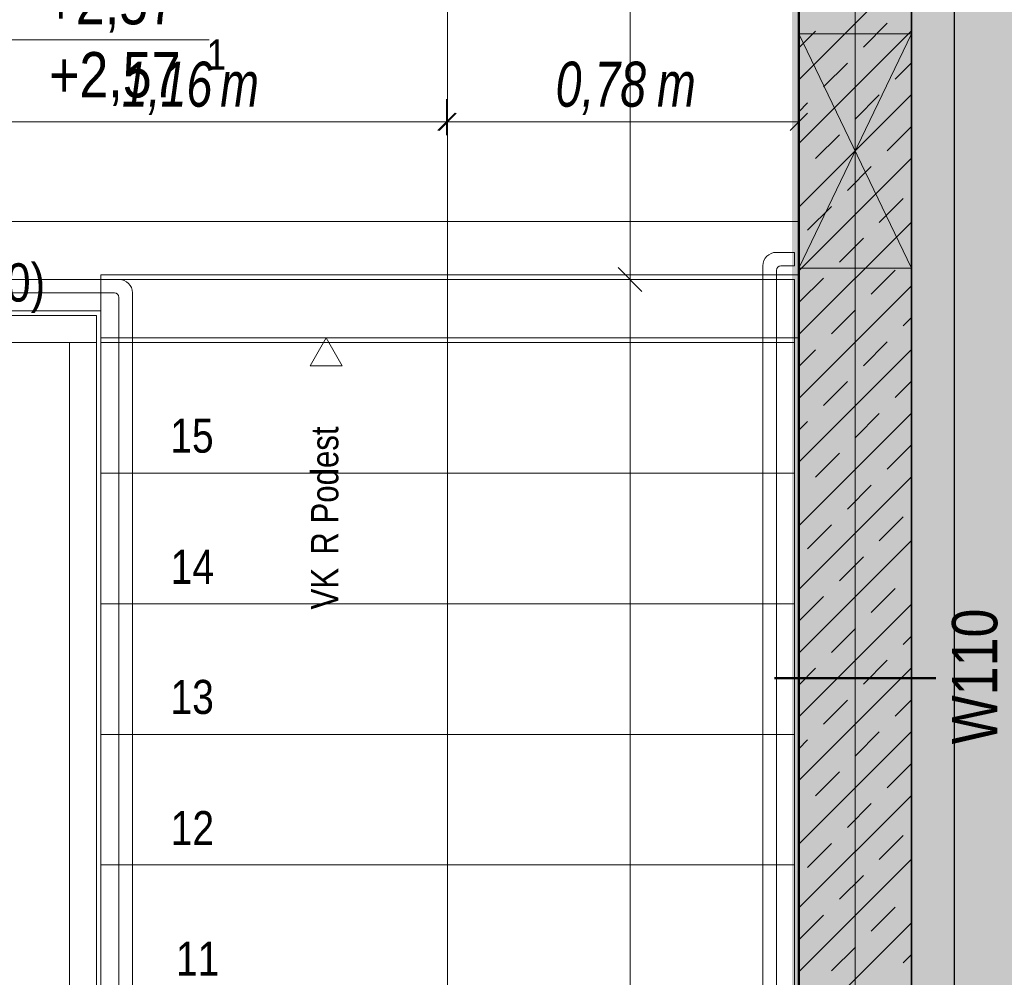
# Model space of a CAD drawing. Extents: x -620 to 300, y 62 to 1107.
# Tile 126 of 256: x 2 to 46, y 922 to 964. Entities that reach past the tile are written whole.
import ezdxf
from ezdxf.lldxf.tags import DXFTag

# ---------------------------------------------------------------- set-up
doc = ezdxf.new("R2010")
doc.units = 0
doc.layers.get('0').update_dxf_attribs({"lineweight": 35})
for name, color, linetype, lineweight, true_color in [('30 -34 Innenwände- 1 tragend', 7, 'Continuous', 13, 0xdd0806), ('30 -34 Innenwände- 11 Durchbruch', 4, 'Continuous', 9, 0x00ffff), ('30 -35 Decken- 2.1 Treppen Innen 2D', 7, 'Continuous', 9, 0x599559), ('70 -75 Raumstempel- 1 Raumstempel', 1, 'Continuous', 50, 0xff0000), ('70 -76 Bemaßung- 2 Allgemein', 9, 'Continuous', 5, 0x808080), ('E_Aussparung Bemaßung', 5, 'Continuous', 9, 0x0000ff), ('E_Leerrohr_Detailnummer', 1, 'Continuous', 25, 0xff0000), ('iwb_Layout BA_Markierung', 7, 'Continuous', 9, 0xbadcdc), ('iwb_Schraffur_Wand in Bauart BABW', 7, 'Continuous', 13, 0xac59ff), ('iwb_Sichtbeton', 2, 'Continuous', 50, 0xffff00), ('iwb_Sichtbeton-Shading', 2, 'Continuous', 50, 0xffff00)]:
    doc.layers.add(name, color=color, linetype=linetype, lineweight=lineweight, true_color=true_color)
for name, color, linetype, lineweight in [('70 -71 Achsen- 1 Gebäudeachsen', 7, 'STRICHPUNKT2-A06G9FR98I', 18), ('70 -72 Beschriftung- 5 Höhenkoten', 7, 'Continuous', 15), ('70 -75 Raumstempel- 3 Wandstempel', 7, 'Continuous', 50), ('Keine', 7, 'Continuous', 9)]:
    doc.layers.add(name, color=color, linetype=linetype, lineweight=lineweight)
doc.styles.get("Standard").update_dxf_attribs({"font": 'ARIALN.TTF'})
tags = doc.linetypes.add('grob-A06G9FRA8I', pattern=[14, 3, -8, 3]).pattern_tags.tags
tags[8:9] = [DXFTag(74, 4), DXFTag(75, 0), DXFTag(340, '0'), DXFTag(46, 0.0), DXFTag(50, 0.0), DXFTag(44, 0.0), DXFTag(45, 0.0)]
tags[6:7] = [DXFTag(74, 4), DXFTag(75, 0), DXFTag(340, '0'), DXFTag(46, 0.0), DXFTag(50, 0.0), DXFTag(44, 0.0), DXFTag(45, 0.0)]
tags[4:5] = [DXFTag(74, 4), DXFTag(75, 0), DXFTag(340, '0'), DXFTag(46, 0.0), DXFTag(50, 0.0), DXFTag(44, 0.0), DXFTag(45, 0.0)]
tags = doc.linetypes.add('STRICHPUNKT2-A06G9FR98I', pattern=[12.7, 6.35, -3.175, 0, -3.175]).pattern_tags.tags
tags[10:11] = [DXFTag(74, 4), DXFTag(75, 0), DXFTag(340, '0'), DXFTag(46, 0.0), DXFTag(50, 0.0), DXFTag(44, 0.0), DXFTag(45, 0.0)]
tags[8:9] = [DXFTag(74, 4), DXFTag(75, 0), DXFTag(340, '0'), DXFTag(46, 0.0), DXFTag(50, 0.0), DXFTag(44, 0.0), DXFTag(45, 0.0)]
tags[6:7] = [DXFTag(74, 4), DXFTag(75, 0), DXFTag(340, '0'), DXFTag(46, 0.0), DXFTag(50, 0.0), DXFTag(44, 0.0), DXFTag(45, 0.0)]
tags[4:5] = [DXFTag(74, 4), DXFTag(75, 0), DXFTag(340, '0'), DXFTag(46, 0.0), DXFTag(50, 0.0), DXFTag(44, 0.0), DXFTag(45, 0.0)]

# ---------------------------------------------------------------- blocks, each defined once
blk = doc.blocks.new('Shading-A06G9FN58I', base_point=(42.225, 216.053))
at = {"layer": 'iwb_Sichtbeton-Shading', "color": 51, "true_color": 0xffff7f}
for points in [[(37.225, 829.253), (36.625, 829.853), (37.225, 988.271), (36.625, 988.271)], [(41.625, 988.053), (42.225, 988.053), (41.625, 831.053), (42.225, 831.053)]]:
    blk.add_solid(points, dxfattribs=at)
blk = doc.blocks.new('Polygon-A06G9FR38I')
at = {"color": 0, "linetype": 'ByBlock', "lineweight": -2, "ltscale": 0.13}
blk.add_solid([(39.308, 82.722), (39.141, 1079.919), (76.379, 82.623), (76.379, 1079.919)], dxfattribs=at)
blk = doc.blocks.new('Referenz-A06G9FRB8I')
at = {"layer": '30 -34 Innenwände- 1 tragend', "color": 0, "lineweight": 35}
for p, q in [((36.925, 988.053), (36.925, 831.053)), ((41.925, 988.053), (41.925, 831.053))]:
    blk.add_line(p, q, dxfattribs=at)
at = {"layer": '30 -34 Innenwände- 1 tragend', "color": 0, "linetype": 'Continuous', "ltscale": 0.13}
for p, q in [((36.925, 988.053), (36.925, 831.053)), ((41.925, 988.053), (41.925, 831.053))]:
    blk.add_line(p, q, dxfattribs=at)
at = {"layer": '30 -34 Innenwände- 1 tragend', "color": 0, "lineweight": 9}
for p, q in [((36.925, 961.714), (41.925, 966.714)), ((36.925, 961.714), (41.925, 966.714)), ((39.789, 963.164), (40.849, 964.224)), ((39.789, 963.164), (40.849, 964.224)), ((36.925, 958.885), (41.925, 963.885)), ((36.925, 958.885), (41.925, 963.885)), ((36.925, 963.128), (37.667, 963.871)), ((36.925, 963.128), (37.667, 963.871)), ((38.021, 961.396), (39.082, 962.457)), ((38.021, 961.396), (39.082, 962.457)), ((41.203, 961.749), (41.925, 962.471)), ((41.203, 961.749), (41.925, 962.471)), ((36.925, 956.057), (41.925, 961.057)), ((36.925, 956.057), (41.925, 961.057)), ((39.435, 959.982), (40.496, 961.042)), ((39.435, 959.982), (40.496, 961.042)), ((36.925, 960.3), (37.314, 960.689)), ((36.925, 960.3), (37.314, 960.689)), ((40.849, 958.568), (41.91, 959.628)), ((40.849, 958.568), (41.91, 959.628)), ((37.667, 958.214), (38.728, 959.275)), ((37.667, 958.214), (38.728, 959.275)), ((36.925, 953.229), (41.925, 958.229)), ((36.925, 953.229), (41.925, 958.229)), ((39.082, 956.8), (40.142, 957.86)), ((39.082, 956.8), (40.142, 957.86)), ((36.925, 957.471), (36.96, 957.507)), ((36.925, 957.471), (36.96, 957.507)), ((37.314, 955.032), (38.374, 956.093)), ((37.314, 955.032), (38.374, 956.093)), ((40.496, 955.386), (41.556, 956.446)), ((40.496, 955.386), (41.556, 956.446)), ((36.925, 950.4), (41.925, 955.4)), ((36.925, 950.4), (41.925, 955.4)), ((38.728, 953.618), (39.789, 954.678)), ((38.728, 953.618), (39.789, 954.678)), ((41.91, 953.971), (41.925, 953.986)), ((41.91, 953.971), (41.925, 953.986)), ((40.142, 952.204), (41.203, 953.264)), ((40.142, 952.204), (41.203, 953.264)), ((36.925, 947.572), (41.925, 952.572)), ((36.925, 947.572), (41.925, 952.572)), ((36.96, 951.85), (38.021, 952.911)), ((36.96, 951.85), (38.021, 952.911)), ((38.374, 950.436), (39.435, 951.496)), ((38.374, 950.436), (39.435, 951.496)), ((41.556, 950.789), (41.925, 951.158)), ((41.556, 950.789), (41.925, 951.158)), ((39.789, 949.022), (40.849, 950.082)), ((39.789, 949.022), (40.849, 950.082)), ((36.925, 944.743), (41.925, 949.743)), ((36.925, 944.743), (41.925, 949.743)), ((36.925, 948.986), (37.667, 949.729)), ((36.925, 948.986), (37.667, 949.729)), ((38.021, 947.254), (39.082, 948.314)), ((38.021, 947.254), (39.082, 948.314)), ((41.203, 947.607), (41.925, 948.329)), ((41.203, 947.607), (41.925, 948.329)), ((36.925, 941.915), (41.925, 946.915)), ((36.925, 941.915), (41.925, 946.915)), ((39.435, 945.84), (40.496, 946.9)), ((39.435, 945.84), (40.496, 946.9)), ((36.925, 946.158), (37.314, 946.547)), ((36.925, 946.158), (37.314, 946.547)), ((37.667, 944.072), (38.728, 945.132)), ((37.667, 944.072), (38.728, 945.132)), ((40.849, 944.425), (41.91, 945.486)), ((40.849, 944.425), (41.91, 945.486)), ((36.925, 939.086), (41.925, 944.086)), ((36.925, 939.086), (41.925, 944.086)), ((36.925, 943.329), (36.96, 943.365)), ((36.925, 943.329), (36.96, 943.365)), ((39.082, 942.658), (40.142, 943.718)), ((39.082, 942.658), (40.142, 943.718)), ((40.496, 941.243), (41.556, 942.304)), ((40.496, 941.243), (41.556, 942.304)), ((37.314, 940.89), (38.374, 941.95)), ((37.314, 940.89), (38.374, 941.95)), ((36.925, 936.258), (41.925, 941.258)), ((36.925, 936.258), (41.925, 941.258)), ((38.728, 939.476), (39.789, 940.536)), ((38.728, 939.476), (39.789, 940.536)), ((41.91, 939.829), (41.925, 939.844)), ((41.91, 939.829), (41.925, 939.844)), ((40.142, 938.061), (41.203, 939.122)), ((40.142, 938.061), (41.203, 939.122)), ((36.96, 937.708), (38.021, 938.769)), ((36.96, 937.708), (38.021, 938.769)), ((36.925, 933.43), (41.925, 938.43)), ((36.925, 933.43), (41.925, 938.43)), ((38.374, 936.294), (39.435, 937.354)), ((38.374, 936.294), (39.435, 937.354)), ((41.556, 936.647), (41.925, 937.015)), ((41.556, 936.647), (41.925, 937.015)), ((39.789, 934.879), (40.849, 935.94)), ((39.789, 934.879), (40.849, 935.94)), ((36.925, 930.601), (41.925, 935.601)), ((36.925, 930.601), (41.925, 935.601)), ((36.925, 934.844), (37.667, 935.587)), ((36.925, 934.844), (37.667, 935.587)), ((38.021, 933.112), (39.082, 934.172)), ((38.021, 933.112), (39.082, 934.172)), ((41.203, 933.465), (41.925, 934.187)), ((41.203, 933.465), (41.925, 934.187)), ((36.925, 927.773), (41.925, 932.773)), ((36.925, 927.773), (41.925, 932.773)), ((39.435, 931.697), (40.496, 932.758)), ((39.435, 931.697), (40.496, 932.758)), ((36.925, 932.015), (37.314, 932.405)), ((36.925, 932.015), (37.314, 932.405)), ((40.849, 930.283), (41.91, 931.344)), ((40.849, 930.283), (41.91, 931.344)), ((37.667, 929.93), (38.728, 930.99)), ((37.667, 929.93), (38.728, 930.99)), ((36.925, 924.944), (41.925, 929.944)), ((36.925, 924.944), (41.925, 929.944)), ((39.082, 928.515), (40.142, 929.576)), ((39.082, 928.515), (40.142, 929.576)), ((36.925, 929.187), (36.96, 929.223)), ((36.925, 929.187), (36.96, 929.223)), ((40.496, 927.101), (41.556, 928.162)), ((40.496, 927.101), (41.556, 928.162)), ((37.314, 926.748), (38.374, 927.808)), ((37.314, 926.748), (38.374, 927.808)), ((36.925, 922.116), (41.925, 927.116)), ((36.925, 922.116), (41.925, 927.116)), ((38.728, 925.333), (39.789, 926.394)), ((38.728, 925.333), (39.789, 926.394)), ((41.91, 925.687), (41.925, 925.702)), ((41.91, 925.687), (41.925, 925.702)), ((40.142, 923.919), (41.203, 924.98)), ((40.142, 923.919), (41.203, 924.98)), ((36.96, 923.566), (38.021, 924.626)), ((36.96, 923.566), (38.021, 924.626)), ((36.925, 919.288), (41.925, 924.288)), ((36.925, 919.288), (41.925, 924.288)), ((38.374, 922.152), (39.435, 923.212)), ((38.374, 922.152), (39.435, 923.212)), ((41.556, 922.505), (41.925, 922.873)), ((41.556, 922.505), (41.925, 922.873))]:
    blk.add_line(p, q, dxfattribs=at)
at = {"layer": '30 -34 Innenwände- 11 Durchbruch', "color": 0, "linetype": 'Continuous', "ltscale": 0.13}
for p, q in [((36.925, 963.753), (41.925, 963.753)), ((41.925, 963.753), (36.925, 953.353)), ((41.925, 953.353), (36.925, 963.753)), ((36.925, 953.353), (36.925, 963.753)), ((36.925, 963.753), (41.925, 953.353)), ((41.925, 963.753), (36.925, 953.353)), ((41.925, 953.353), (41.925, 963.753)), ((-5.878, 955.425), (36.925, 955.425)), ((36.925, 953.353), (41.925, 953.353))]:
    blk.add_line(p, q, dxfattribs=at)
at = {"layer": '30 -34 Innenwände- 11 Durchbruch', "color": 0, "lineweight": 0}
for points in [[(39.425, 958.553), (36.925, 963.753), (39.425, 963.753)], [(39.425, 958.553), (39.425, 963.753), (41.925, 963.753)], [(39.425, 953.353), (36.925, 953.353), (39.425, 958.553)], [(39.425, 953.353), (39.425, 958.553), (41.925, 953.353)]]:
    blk.add_solid(points, dxfattribs=at)
at = {"layer": '30 -35 Decken- 2.1 Treppen Innen 2D', "color": 0, "linetype": 'grob-A06G9FRA8I', "ltscale": 0.13}
for p, q in [((36.925, 953.053), (36.925, 980.653)), ((5.925, 953.053), (36.925, 953.053)), ((5.925, 951.453), (5.925, 953.053)), ((-9.575, 951.453), (5.925, 951.453))]:
    blk.add_line(p, q, dxfattribs=at)
at = {"layer": '30 -35 Decken- 2.1 Treppen Innen 2D', "color": 0, "linetype": 'Continuous', "ltscale": 0.13}
for p, q in [((36.925, 950.253), (36.925, 980.653)), ((21.325, 966.853), (21.325, 912.734)), ((36.725, 954.053), (35.925, 954.053)), ((36.725, 953.453), (36.725, 954.053)), ((35.325, 953.453), (35.325, 910.115)), ((36.125, 953.453), (36.725, 953.453)), ((35.925, 910.003), (35.925, 953.253)), ((-10.375, 952.853), (6.725, 952.853)), ((36.725, 952.853), (5.925, 952.853)), ((5.925, 952.853), (5.925, 944.253)), ((36.725, 944.253), (36.725, 952.853)), ((6.525, 952.253), (-10.175, 952.253)), ((7.325, 952.253), (7.325, 915.354)), ((6.725, 915.466), (6.725, 952.053)), ((-9.575, 951.453), (5.925, 951.453)), ((-9.375, 951.253), (5.725, 951.253)), ((5.725, 951.253), (5.725, 950.053)), ((5.925, 951.453), (5.925, 950.253)), ((5.725, 950.053), (-9.375, 950.053)), ((4.525, 950.053), (4.525, 915.878)), ((5.725, 950.053), (4.525, 950.053)), ((5.725, 915.653), (5.725, 950.053)), ((5.925, 950.253), (36.925, 950.253)), ((36.725, 950.053), (5.925, 950.053)), ((5.925, 950.053), (5.925, 944.253)), ((15.925, 950.253), (15.212, 949.019)), ((16.637, 949.019), (15.925, 950.253)), ((36.725, 944.253), (36.725, 950.053)), ((15.212, 949.019), (16.637, 949.019)), ((36.725, 944.253), (5.925, 944.253)), ((5.925, 944.253), (5.925, 938.453)), ((36.725, 938.453), (36.725, 944.253)), ((5.925, 938.453), (5.925, 932.653)), ((5.925, 938.453), (36.725, 938.453)), ((36.725, 932.653), (36.725, 938.453)), ((5.925, 932.653), (36.725, 932.653)), ((5.925, 932.653), (5.925, 926.853)), ((36.725, 926.853), (36.725, 932.653)), ((5.925, 926.853), (5.925, 921.053)), ((36.725, 926.853), (5.925, 926.853)), ((36.725, 921.053), (36.725, 926.853))]:
    blk.add_line(p, q, dxfattribs=at)
for centre, major_axis in [((35.925, 953.453), (0, 0.6)), ((36.125, 953.253), (0, 0.2)), ((6.725, 952.253), (0.6, 0)), ((6.525, 952.053), (0.2, 0))]:
    blk.add_ellipse(centre, major_axis=major_axis, ratio=1, start_param=0, end_param=1.570796, dxfattribs=at)
at = {"layer": '70 -71 Achsen- 1 Gebäudeachsen', "color": 0, "linetype": 'STRICHPUNKT2-A06G9FR98I', "ltscale": 0.18}
blk.add_line((39.425, 1076.993), (39.425, 77.553), dxfattribs=at)
at = {"layer": '70 -72 Beschriftung- 5 Höhenkoten', "color": 0, "linetype": 'Continuous', "ltscale": 0.15}
blk.add_line((-11.013, 963.496), (10.73, 963.496), dxfattribs=at)
at = {"layer": '70 -75 Raumstempel- 1 Raumstempel', "color": 0, "linetype": 'Continuous', "ltscale": 0.5}
blk.add_line((36.925, 988.053), (36.925, 831.053), dxfattribs=at)
at = {"layer": '70 -76 Bemaßung- 2 Allgemein', "color": 0, "linetype": 'Continuous', "ltscale": 0.13}
for p, q in [((29.425, 953.914), (29.425, 979.793)), ((29.425, 951.853), (29.425, 953.914)), ((29.425, 953.853), (29.425, 951.793)), ((31.925, 952.853), (28.425, 952.853)), ((31.925, 952.853), (28.425, 952.853)), ((29.425, 875.814), (29.425, 951.793))]:
    blk.add_line(p, q, dxfattribs=at)
at = {"layer": '70 -76 Bemaßung- 2 Allgemein', "color": 0, "linetype": 'Continuous', "lineweight": 20, "ltscale": 0.2}
for p, q in [((28.894, 953.384), (29.955, 952.323)), ((29.955, 952.323), (28.894, 953.384))]:
    blk.add_line(p, q, dxfattribs=at)
at = {"layer": 'Keine', "color": 0, "lineweight": 50}
blk.add_line((43.009, 935.153), (35.84, 935.153), dxfattribs=at)
at = {"layer": '30 -34 Innenwände- 11 Durchbruch', "color": 0, "linetype": 'Continuous', "ltscale": 0.13, "insert": (-9.918, 953.566), "char_height": 1.7, "attachment_point": 1}
blk.add_mtext('{\\fArial Narrow;ü.OKRB(+4,60)}', dxfattribs=at)
at = {"layer": '30 -35 Decken- 2.1 Treppen Innen 2D', "color": 0, "linetype": 'ByBlock', "ltscale": 0.13, "attachment_point": 1}
for s, insert, char_height, rotation in [('{\\fArial Narrow;Podest}', (15.259, 942.014), 1.20826, 90), ('{\\fArial Narrow;15}', (9.006, 946.67), 1.51033, 0.001), ('{\\fArial Narrow;R}', (15.259, 940.63), 1.20826, 90), ('{\\fArial Narrow;14}', (9.021, 940.846), 1.51033, 0.001), ('{\\fArial Narrow;VK}', (15.259, 938.197), 1.20826, 90), ('{\\fArial Narrow;13}', (9.015, 935.07), 1.51033, 0.001), ('{\\fArial Narrow;12}', (9.024, 929.246), 1.51033, 0.001), ('{\\fArial Narrow;11}', (9.257, 923.446), 1.51033, 0.001)]:
    blk.add_mtext(s, dxfattribs=dict(at, insert=insert, char_height=char_height, rotation=rotation))
at = {"layer": '70 -72 Beschriftung- 5 Höhenkoten', "color": 0, "linetype": 'ByBlock', "ltscale": 0.15, "attachment_point": 1}
for s, insert, char_height in [('{\\fArial Narrow;+2,57}', (3.464, 966.191), 2.01377), ('{\\fArial Narrow;1}', (10.624, 963.505), 1.34258), ('{\\fArial Narrow;+2,57}', (3.622, 962.945), 2.01377)]:
    blk.add_mtext(s, dxfattribs=dict(at, insert=insert, char_height=char_height))
at = {"layer": '70 -75 Raumstempel- 3 Wandstempel', "color": 0, "linetype": 'Continuous', "ltscale": 0.5, "insert": (43.725, 932.211), "char_height": 2.01377, "attachment_point": 1, "rotation": 90}
blk.add_mtext('{\\fArial Narrow;W110}', dxfattribs=at)
blk = doc.blocks.new('Referenz-A06G9FRD8I')
at = {"layer": 'iwb_Schraffur_Wand in Bauart BABW', "linetype": 'Continuous', "ltscale": 0.13}
blk.add_hatch(color=256, dxfattribs=at).paths.add_polyline_path([(14.427, 824.553), (14.427, 829.553), (36.927, 829.553), (36.927, 999.153), (41.927, 999.153), (41.927, 823.053), (35.425, 823.053), (35.425, 824.553)])
at = {"layer": 'iwb_Sichtbeton', "linetype": 'Continuous', "ltscale": 0.5}
for points in [[(37.225, 829.253), (36.625, 829.853), (37.225, 988.271), (36.625, 988.271)], [(41.625, 988.053), (42.225, 988.053), (41.625, 831.053), (42.225, 831.053)]]:
    blk.add_solid(points, dxfattribs=at)
blk = doc.blocks.new('Polygon-A06G9FW18I')
at = {"color": 0, "linetype": 'ByBlock', "lineweight": -2, "ltscale": 0.25}
blk.add_line((43.829, 1010.72), (43.829, 820.694), dxfattribs=at)
blk = doc.blocks.new('Maß-A06G9FW58I')
at = {"color": 0, "linetype": 'ByBlock', "lineweight": -2, "ltscale": 0.13}
for p, q in [((-1.792, 959.253), (-1.792, 960.853)), ((21.325, 959.253), (21.325, 960.853)), ((-1.411, 960.235), (-2.174, 959.471)), ((21.707, 960.235), (20.944, 959.471)), ((-1.792, 959.853), (21.325, 959.853))]:
    blk.add_line(p, q, dxfattribs=at)
at = {"color": 0, "linetype": 'ByBlock', "lineweight": -2, "ltscale": 0.13, "char_height": 2, "attachment_point": 1}
for s, insert in [('{\\W0.9;\\fArial Narrow|b0|i1;1,16 }', (6.857, 962.52)), ('{\\W0.9;\\fArial Narrow|b0|i1;m}', (11.225, 962.52))]:
    blk.add_mtext(s, dxfattribs=dict(at, insert=insert))
blk = doc.blocks.new('Maß-A06G9FW78I')
at = {"color": 0, "linetype": 'ByBlock', "lineweight": -2, "ltscale": 0.13}
for p, q in [((21.277, 959.253), (21.277, 960.853)), ((36.925, 959.253), (36.925, 960.853)), ((21.658, 960.235), (20.895, 959.471)), ((37.306, 960.235), (36.543, 959.471)), ((21.277, 959.853), (36.925, 959.853))]:
    blk.add_line(p, q, dxfattribs=at)
at = {"color": 0, "linetype": 'ByBlock', "lineweight": -2, "ltscale": 0.13, "char_height": 2, "attachment_point": 1}
for s, insert in [('{\\W0.9;\\fArial Narrow|b0|i1;0,78 }', (26.123, 962.52)), ('{\\W0.9;\\fArial Narrow|b0|i1;m}', (30.627, 962.52))]:
    blk.add_mtext(s, dxfattribs=dict(at, insert=insert))

msp = doc.modelspace()

# ---------------------------------------------------------------- block references
at = {"color": 8, "lineweight": 25, "ltscale": 0.25, "true_color": 0x808080}
for name in ['Referenz-A06G9FRB8I', 'Referenz-A06G9FRD8I']:
    msp.add_blockref(name, (0, 0), dxfattribs=at)
msp.add_blockref('Shading-A06G9FN58I', (42.225, 216.053))
at = {"layer": 'E_Aussparung Bemaßung', "ltscale": 0.13}
for name in ['Maß-A06G9FW58I', 'Maß-A06G9FW78I']:
    msp.add_blockref(name, (0, 0), dxfattribs=at)
at = {"layer": 'E_Leerrohr_Detailnummer', "ltscale": 0.25}
msp.add_blockref('Polygon-A06G9FW18I', (0, 0), dxfattribs=at)
at = {"layer": 'iwb_Layout BA_Markierung', "ltscale": 0.13}
msp.add_blockref('Polygon-A06G9FR38I', (0, 0), dxfattribs=at)

doc.saveas('drawing.dxf')
